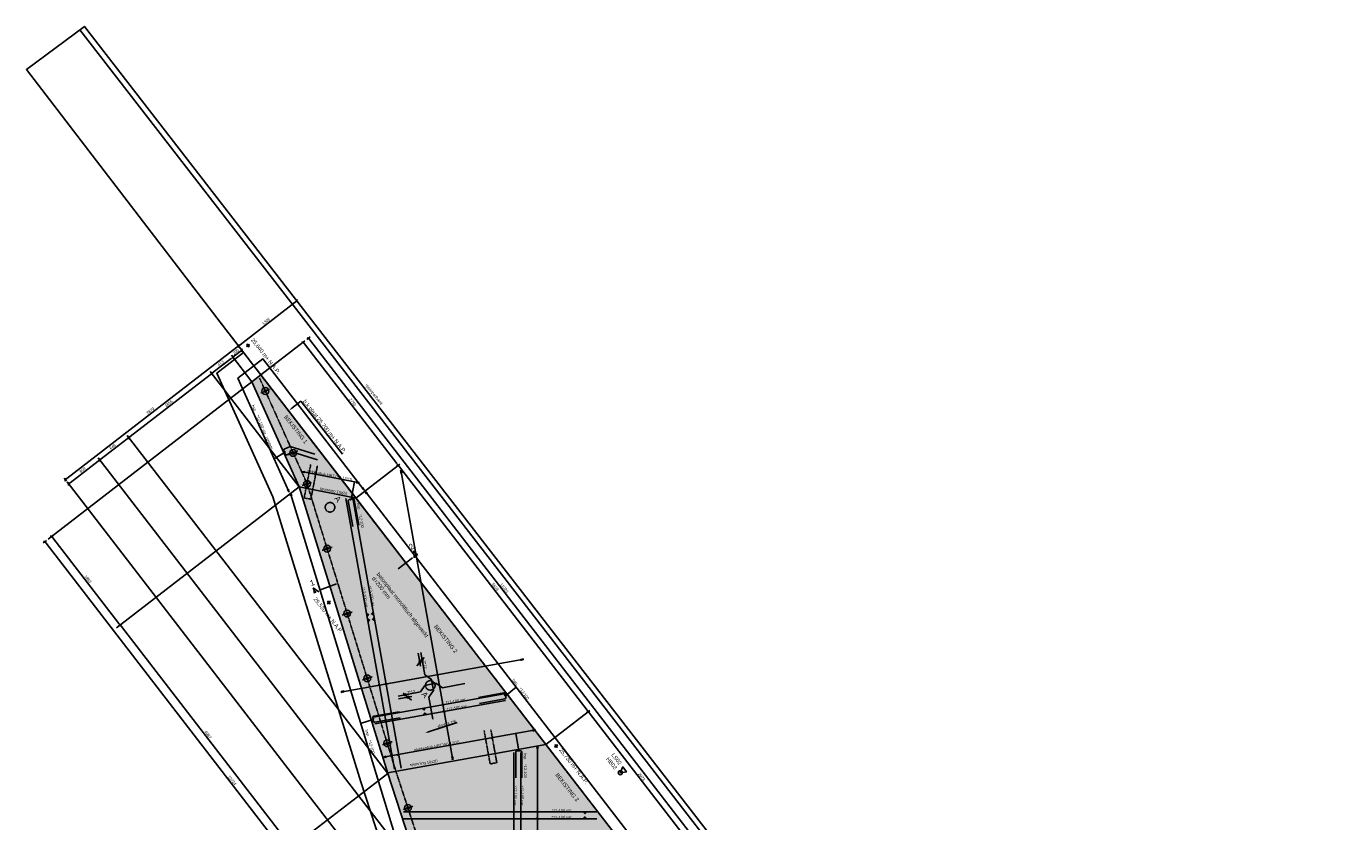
# Model space of a CAD drawing. Header units: millimetres. Extents: x -15755 to 202330, y -109616 to 54271.
# Tile 11 of 25: x 59826 to 83157, y -47623 to -33561. Entities that reach past the tile are written whole.
import ezdxf
from ezdxf import colors
from ezdxf.entities.mleader import LeaderData, LeaderLine
from ezdxf.math import Vec2, Vec3

# ---------------------------------------------------------------- set-up
doc = ezdxf.new("R2010")
doc.units = ezdxf.units.MM
doc.header["$LTSCALE"] = 0.5
for name, pattern in [('CENTER', [50.8, 31.75, -6.35, 6.35, -6.35]), ('CENTER2', [28.575, 19.05, -3.175, 3.175, -3.175]), ('HIDDEN', [9.525, 6.35, -3.175]), ('HIDDEN2', [4.7625, 3.175, -1.5875]), ('PHANTOM2', [31.75, 15.875, -3.175, 3.175, -3.175, 3.175, -3.175])]:
    doc.linetypes.add(name, pattern=pattern)
for name, color, linetype in [('alg-arcering-beton-grijs', 254, 'Continuous'), ('alg-arcering-beton-rood', 13, 'Continuous'), ('alg-maatlijn', 1, 'Continuous'), ('alg-maatlijnen', 252, 'Continuous'), ('alg-stramien', 1, 'CENTER2'), ('alg-tekst', 7, 'Continuous'), ('beton-aanzicht', 7, 'Continuous'), ('beton-hidden', 7, 'HIDDEN2'), ('leuning', 4, 'PHANTOM2'), ('MX-T0-DRSAANDUIDING', 6, 'CENTER'), ('mx-t4-detail-schema', 1, 'Continuous'), ('MX-T4-NET-BOVEN-SCHEMA', 1, 'Continuous'), ('staal-aanzicht', 7, 'Continuous'), ('stoeprand', 3, 'Continuous'), ('wap-balk-staaf', 6, 'Continuous'), ('wap-boven-net', 1, 'Continuous'), ('wap-stekkenbak', 1, 'HIDDEN')]:
    doc.layers.add(name, color=color, linetype=linetype)
doc.layers.add('Xref_Kadastraal$0$Perceelnummer', color=7, linetype='Continuous', lineweight=0)
doc.styles.add('arial', font='arial.ttf')
doc.styles.add('isor', font='arial.ttf')
doc.styles.add('Revittext_I', font='txt', dxfattribs={"height": 2.5})
doc.dimstyles.new('DIM_A_1', dxfattribs={"dimtxt": 2.5, "dimasz": 1.8, "dimexe": 2.5, "dimexo": 1.5, "dimgap": 1, "dimtad": 1, "dimdec": 0, "dimrnd": 0.5, "dimdsep": 46, "dimtxsty": 'arial', "dimblk1": 'MXT0MS3', "dimblk2": 'MXT0MS3', "dimsah": 1, "dimcen": 0.1, "dimse1": 1, "dimse2": 1, "dimclrd": 256, "dimclre": 256, "dimclrt": 7, "dimadec": 0, "dimazin": 0, "dimtfac": 1, "dimtdec": 0, "dimtix": 1, "dimtmove": 2, "dimatfit": 3, "dimldrblk": 'MXT0MS3', "dimfxl": 1, "dimtolj": 1, "dimtzin": 0, "dimarcsym": 0})

# ---------------------------------------------------------------- blocks, each defined once
blk = doc.blocks.new('sn-2')
at = {"layer": 'MX-T0-DRSAANDUIDING'}
for p, q in [((-7.1, 0), (14.5, 0)), ((13.5, 3.9), (9.9, -1)), ((13.5, -1), (13.5, 3.9))]:
    blk.add_line(p, q, dxfattribs=at)
at = {"layer": 'MX-T0-DRSAANDUIDING', "style": 'isor'}
blk.add_attdef('DSN', (12.3, 5.9), '', height=5, dxfattribs=at)
blk = doc.blocks.new('sn-1')
at = {"layer": 'MX-T0-DRSAANDUIDING'}
for p, q in [((7.4, 0), (-14.1, 0)), ((-13.2, -1), (-13.2, 3.9)), ((-13.2, 3.9), (-9.6, -1))]:
    blk.add_line(p, q, dxfattribs=at)
at = {"layer": 'MX-T0-DRSAANDUIDING', "style": 'isor'}
blk.add_attdef('DSN', (-14.3, 5.9), '', height=5, dxfattribs=at)
blk = doc.blocks.new('MXT0MS3')
for p, q in [((-1, 0), (0, 0)), ((0, 0), (-0.5, -0.5)), ((0, 1), (0, -1)), ((0, 0), (0.5, 0.5))]:
    blk.add_line(p, q)
blk = doc.blocks.new('*D160')
at = {"layer": 'alg-maatlijn', "lineweight": -2, "transparency": 16777216}
blk.add_line((64744, -39173), (66379, -41293), dxfattribs=at)
at = {"layer": 'Defpoints', "color": 0, "transparency": 16777216}
for p in [(64719, -39146), (66399, -41324), (66401, -41322)]:
    blk.add_point(p, dxfattribs=at)
at = {"layer": 'alg-maatlijn', "lineweight": -2, "transparency": 16777216, "xscale": 36, "yscale": 36, "zscale": 36}
for p, rotation in [((64722, -39144), 127.6490671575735), ((66401, -41322), 307.6490671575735)]:
    blk.add_blockref('MXT0MS3', p, dxfattribs=dict(at, rotation=rotation))
at = {"layer": 'alg-maatlijn', "color": 7, "transparency": 16777216, "insert": (65598, -40205), "char_height": 50, "attachment_point": 5, "rotation": 307.6491, "style": 'arial'}
blk.add_mtext('\\A1;2750', dxfattribs=at)
blk = doc.blocks.new('*D161')
at = {"layer": 'alg-maatlijn', "lineweight": -2, "transparency": 16777216}
blk.add_line((66423, -41350), (69741, -45650), dxfattribs=at)
at = {"layer": 'Defpoints', "color": 0, "transparency": 16777216}
for p in [(66399, -41324), (69761, -45680), (69763, -45679)]:
    blk.add_point(p, dxfattribs=at)
at = {"layer": 'alg-maatlijn', "lineweight": -2, "transparency": 16777216, "xscale": 36, "yscale": 36, "zscale": 36}
for p, rotation in [((66401, -41322), 127.6490671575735), ((69763, -45679), 307.6490671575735)]:
    blk.add_blockref('MXT0MS3', p, dxfattribs=dict(at, rotation=rotation))
at = {"layer": 'alg-maatlijn', "color": 7, "transparency": 16777216, "insert": (68118, -43472), "char_height": 50, "attachment_point": 5, "rotation": 307.6491, "style": 'arial'}
blk.add_mtext('\\A1;5503', dxfattribs=at)
blk = doc.blocks.new('*D162')
at = {"layer": 'alg-maatlijn', "lineweight": -2, "transparency": 16777216}
blk.add_line((69785, -45707), (71557, -48004), dxfattribs=at)
at = {"layer": 'Defpoints', "color": 0, "transparency": 16777216}
for p in [(69761, -45680), (71579, -48032), (71202, -48323)]:
    blk.add_point(p, dxfattribs=at)
at = {"layer": 'alg-maatlijn', "lineweight": -2, "transparency": 16777216, "xscale": 36, "yscale": 36, "zscale": 36}
for p, rotation in [((69763, -45679), 127.6490671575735), ((71579, -48032), 307.6490671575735)]:
    blk.add_blockref('MXT0MS3', p, dxfattribs=dict(at, rotation=rotation))
at = {"layer": 'alg-maatlijn', "color": 7, "transparency": 16777216, "insert": (70707, -46828), "char_height": 50, "attachment_point": 5, "rotation": 307.6491, "style": 'arial'}
blk.add_mtext('\\A1;2973', dxfattribs=at)
blk = doc.blocks.new('*D165')
at = {"layer": 'alg-maatlijn', "lineweight": -2, "transparency": 16777216}
blk.add_line((64836, -39102), (71649, -47933), dxfattribs=at)
at = {"layer": 'Defpoints', "color": 0, "transparency": 16777216}
for p in [(64172, -39568), (71671, -47961), (71029, -48456)]:
    blk.add_point(p, dxfattribs=at)
at = {"layer": 'alg-maatlijn', "lineweight": -2, "transparency": 16777216, "xscale": 36, "yscale": 36, "zscale": 36}
for p, rotation in [((64814, -39073), 127.6490671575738), ((71671, -47961), 307.6490671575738)]:
    blk.add_blockref('MXT0MS3', p, dxfattribs=dict(at, rotation=rotation))
at = {"layer": 'alg-maatlijn', "color": 7, "transparency": 16777216, "insert": (68278, -43490), "char_height": 50, "attachment_point": 5, "rotation": 307.6491, "style": 'arial'}
blk.add_mtext('\\A1;11226', dxfattribs=at)
blk = doc.blocks.new('*D166')
at = {"layer": 'alg-maatlijn', "lineweight": -2, "transparency": 16777216}
blk.add_line((60295, -42605), (61463, -44118), dxfattribs=at)
at = {"layer": 'Defpoints', "color": 0, "transparency": 16777216}
for p in [(60210, -42625), (61421, -44195), (61485, -44146)]:
    blk.add_point(p, dxfattribs=at)
at = {"layer": 'alg-maatlijn', "lineweight": -2, "transparency": 16777216, "xscale": 36, "yscale": 36, "zscale": 36}
for p, rotation in [((60273, -42576), 127.6490671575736), ((61485, -44146), 307.6490671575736)]:
    blk.add_blockref('MXT0MS3', p, dxfattribs=dict(at, rotation=rotation))
at = {"layer": 'alg-maatlijn', "color": 7, "transparency": 16777216, "insert": (60915, -43333), "char_height": 50, "attachment_point": 5, "rotation": 307.6491, "style": 'arial'}
blk.add_mtext('\\A1;1983', dxfattribs=at)
blk = doc.blocks.new('*D167')
at = {"layer": 'alg-maatlijn', "lineweight": -2, "transparency": 16777216}
blk.add_line((61506, -44175), (64496, -48050), dxfattribs=at)
at = {"layer": 'Defpoints', "color": 0, "transparency": 16777216}
for p in [(61421, -44195), (64518, -48079), (64518, -48079)]:
    blk.add_point(p, dxfattribs=at)
at = {"layer": 'alg-maatlijn', "lineweight": -2, "transparency": 16777216, "xscale": 36, "yscale": 36, "zscale": 36}
for p, rotation in [((61485, -44146), 127.6490671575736), ((64518, -48079), 307.6490671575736)]:
    blk.add_blockref('MXT0MS3', p, dxfattribs=dict(at, rotation=rotation))
at = {"layer": 'alg-maatlijn', "color": 7, "transparency": 16777216, "insert": (63037, -46085), "char_height": 50, "attachment_point": 5, "rotation": 307.6491, "style": 'arial'}
blk.add_mtext('\\A1;4967', dxfattribs=at)
blk = doc.blocks.new('*D185')
at = {"layer": 'alg-maatlijn', "lineweight": -2, "transparency": 16777216}
blk.add_line((66685, -51141), (60173, -42699), dxfattribs=at)
at = {"layer": 'Defpoints', "color": 0, "transparency": 16777216}
for p in [(60908, -42087), (60151, -42671), (67464, -50585)]:
    blk.add_point(p, dxfattribs=at)
at = {"layer": 'alg-maatlijn', "lineweight": -2, "transparency": 16777216, "xscale": 36, "yscale": 36, "zscale": 36}
for p, rotation in [((60151, -42671), 127.6490671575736), ((66707, -51169), 307.6490671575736)]:
    blk.add_blockref('MXT0MS3', p, dxfattribs=dict(at, rotation=rotation))
at = {"layer": 'alg-maatlijn', "color": 7, "transparency": 16777216, "insert": (63465, -46892), "char_height": 50, "attachment_point": 5, "rotation": 307.6491, "style": 'arial'}
blk.add_mtext('\\A1;10734', dxfattribs=at)
blk = doc.blocks.new('*D192')
at = {"layer": 'alg-maatlijn', "lineweight": -2, "transparency": 16777216}
blk.add_line((60601, -41630), (61094, -41250), dxfattribs=at)
at = {"layer": 'Defpoints', "color": 0, "transparency": 16777216}
for p in [(61122, -41228), (61308, -41470), (60759, -41894)]:
    blk.add_point(p, dxfattribs=at)
at = {"layer": 'alg-maatlijn', "lineweight": -2, "transparency": 16777216, "xscale": 36, "yscale": 36, "zscale": 36}
for p, rotation in [((61122, -41228), 37.64906715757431), ((60573, -41652), 217.6490671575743)]:
    blk.add_blockref('MXT0MS3', p, dxfattribs=dict(at, rotation=rotation))
at = {"layer": 'alg-maatlijn', "color": 7, "transparency": 16777216, "insert": (60820, -41404), "char_height": 50, "attachment_point": 5, "rotation": 37.6491, "style": 'arial'}
blk.add_mtext('\\A1;694', dxfattribs=at)
blk = doc.blocks.new('*D193')
at = {"layer": 'alg-maatlijn', "lineweight": -2, "transparency": 16777216}
blk.add_line((61151, -41206), (61607, -40855), dxfattribs=at)
at = {"layer": 'Defpoints', "color": 0, "transparency": 16777216}
for p in [(61636, -40833), (61636, -40833), (61308, -41470)]:
    blk.add_point(p, dxfattribs=at)
at = {"layer": 'alg-maatlijn', "lineweight": -2, "transparency": 16777216, "xscale": 36, "yscale": 36, "zscale": 36}
for p, rotation in [((61636, -40833), 37.64906715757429), ((61122, -41228), 217.6490671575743)]:
    blk.add_blockref('MXT0MS3', p, dxfattribs=dict(at, rotation=rotation))
at = {"layer": 'alg-maatlijn', "color": 7, "transparency": 16777216, "insert": (61351, -40994), "char_height": 50, "attachment_point": 5, "rotation": 37.6491, "style": 'arial'}
blk.add_mtext('\\A1;648', dxfattribs=at)
blk = doc.blocks.new('*D194')
at = {"layer": 'alg-maatlijn', "lineweight": -2, "transparency": 16777216}
blk.add_line((61664, -40811), (63075, -39722), dxfattribs=at)
at = {"layer": 'Defpoints', "color": 0, "transparency": 16777216}
for p in [(63104, -39700), (63104, -39700), (61636, -40833)]:
    blk.add_point(p, dxfattribs=at)
at = {"layer": 'alg-maatlijn', "lineweight": -2, "transparency": 16777216, "xscale": 36, "yscale": 36, "zscale": 36}
for p, rotation in [((63104, -39700), 37.64906715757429), ((61636, -40833), 217.6490671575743)]:
    blk.add_blockref('MXT0MS3', p, dxfattribs=dict(at, rotation=rotation))
at = {"layer": 'alg-maatlijn', "color": 7, "transparency": 16777216, "insert": (62342, -40230), "char_height": 50, "attachment_point": 5, "rotation": 37.6491, "style": 'arial'}
blk.add_mtext('\\A1;1855', dxfattribs=at)
blk = doc.blocks.new('*D195')
at = {"layer": 'alg-maatlijn', "lineweight": -2, "transparency": 16777216}
blk.add_line((63132, -39678), (63450, -39433), dxfattribs=at)
at = {"layer": 'Defpoints', "color": 0, "transparency": 16777216}
for p in [(63479, -39411), (63633, -39610), (63104, -39700)]:
    blk.add_point(p, dxfattribs=at)
at = {"layer": 'alg-maatlijn', "lineweight": -2, "transparency": 16777216, "xscale": 36, "yscale": 36, "zscale": 36}
for p, rotation in [((63479, -39411), 37.64906715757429), ((63104, -39700), 217.6490671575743)]:
    blk.add_blockref('MXT0MS3', p, dxfattribs=dict(at, rotation=rotation))
at = {"layer": 'alg-maatlijn', "color": 7, "transparency": 16777216, "insert": (63263, -39519), "char_height": 50, "attachment_point": 5, "rotation": 37.6491, "style": 'arial'}
blk.add_mtext('\\A1;473', dxfattribs=at)
blk = doc.blocks.new('*D196')
at = {"layer": 'alg-maatlijn', "lineweight": -2, "transparency": 16777216}
blk.add_line((63507, -39389), (63608, -39311), dxfattribs=at)
at = {"layer": 'Defpoints', "color": 0, "transparency": 16777216}
for p in [(63636, -39289), (63636, -39289), (63633, -39610)]:
    blk.add_point(p, dxfattribs=at)
at = {"layer": 'alg-maatlijn', "lineweight": -2, "transparency": 16777216, "xscale": 36, "yscale": 36, "zscale": 36}
for p, rotation in [((63479, -39411), 217.6490671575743), ((63636, -39289), 37.64906715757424)]:
    blk.add_blockref('MXT0MS3', p, dxfattribs=dict(at, rotation=rotation))
at = {"layer": 'alg-maatlijn', "color": 7, "transparency": 16777216, "insert": (63530, -39314), "char_height": 50, "attachment_point": 5, "rotation": 37.6491, "style": 'arial'}
blk.add_mtext('\\A1;200', dxfattribs=at)
blk = doc.blocks.new('*D197')
at = {"layer": 'alg-maatlijn', "lineweight": -2, "transparency": 16777216}
blk.add_line((60543, -41555), (63549, -39235), dxfattribs=at)
at = {"layer": 'Defpoints', "color": 0, "transparency": 16777216}
for p in [(63578, -39213), (63822, -39530), (60759, -41894)]:
    blk.add_point(p, dxfattribs=at)
at = {"layer": 'alg-maatlijn', "lineweight": -2, "transparency": 16777216, "xscale": 36, "yscale": 36, "zscale": 36}
for p, rotation in [((63578, -39213), 37.65236920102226), ((60514, -41577), 217.6523692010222)]:
    blk.add_blockref('MXT0MS3', p, dxfattribs=dict(at, rotation=rotation))
at = {"layer": 'alg-maatlijn', "color": 7, "transparency": 16777216, "insert": (62018, -40359), "char_height": 50, "attachment_point": 5, "rotation": 37.6524, "style": 'arial'}
blk.add_mtext('\\A1;3870', dxfattribs=at)
blk = doc.blocks.new('*D198')
at = {"layer": 'alg-maatlijn', "lineweight": -2, "transparency": 16777216}
blk.add_line((63606, -39191), (64581, -38436), dxfattribs=at)
at = {"layer": 'Defpoints', "color": 0, "transparency": 16777216}
for p in [(64609, -38414), (64610, -38414), (63578, -39213)]:
    blk.add_point(p, dxfattribs=at)
at = {"layer": 'alg-maatlijn', "lineweight": -2, "transparency": 16777216, "xscale": 36, "yscale": 36, "zscale": 36}
for p, rotation in [((64609, -38414), 37.7427453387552), ((63578, -39213), 217.7427453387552)]:
    blk.add_blockref('MXT0MS3', p, dxfattribs=dict(at, rotation=rotation))
at = {"layer": 'alg-maatlijn', "color": 7, "transparency": 16777216, "insert": (64066, -38777), "char_height": 50, "attachment_point": 5, "rotation": 37.7427, "style": 'arial'}
blk.add_mtext('\\A1;1305', dxfattribs=at)
blk = doc.blocks.new('gat')
at = {"layer": 'staal-aanzicht'}
for p, q in [((-18, 0), (18, 0)), ((0, 18), (0, -18))]:
    blk.add_line(p, q, dxfattribs=at)
blk.add_circle((0, 0), 9, dxfattribs=at)

msp = doc.modelspace()

# ---------------------------------------------------------------- hatches: boundary and pattern name
at = {"layer": 'alg-arcering-beton-grijs'}
h = msp.add_hatch(color=256, dxfattribs=at)
h.dxf.hatch_style = 1
h.paths.add_polyline_path([(63971.98, -39722.79), (63813.73, -39845.09), (64650.2, -41703.91), (65655.74, -41901.41), (65654.61, -41899.94)])
h.paths.add_polyline_path([(69014.82, -46258.12), (66212.99, -46761), (66215.5, -46769.15), (66818.56, -48612.06), (70828.83, -48610.88)])
edge = h.paths.add_edge_path()
edge.add_arc((68436.15, -53021.95), 350, 0, 360)
h.paths.add_polyline_path([(70074.5, -51666.94), (67464.18, -50585.07), (68219.11, -56430.68), (69898.15, -56956.38), (69238.65, -53634.96)])
at = {"layer": 'alg-arcering-beton-rood', "true_color": 0x8c4546}
h = msp.add_hatch(color=15, dxfattribs=at)
h.dxf.hatch_style = 1
h.paths.add_polyline_path([(65655.74, -41901.41), (64650.2, -41703.91), (66212.99, -46761), (69014.82, -46258.12)])

# ---------------------------------------------------------------- linework, layer by layer
for p, q in [((63774.4, -39182.17), (63717.66, -39226.49)), ((63723.87, -39175.96), (63768.2, -39232.7))]:
    msp.add_line(p, q)
msp.add_circle((63746.03, -39204.33), 18)
at = {"layer": 'alg-maatlijn'}
msp.add_lwpolyline([(70329.54, -46758.57), (70438.96, -46743.88), (70371.52, -46656.46)], close=True, dxfattribs=at)
msp.add_circle((70329.54, -46758.57), 35.77, dxfattribs=at)
at = {"layer": 'alg-maatlijnen'}
for p, q in [((63971.98, -39722.79), (64719.15, -39146.37)), ((63813.73, -39845.09), (63451.34, -39375.35)), ((60208.5, -42626.42), (63813.73, -39845.09)), ((64650.2, -41703.91), (63076.74, -39664.34)), ((66215.5, -46769.15), (61608.32, -40797.18)), ((66818.56, -48612.06), (61095.08, -41193.13)), ((65651.1, -41900.5), (66398.27, -41324.08)), ((67464.18, -50585.07), (60545.61, -41617.03)), ((61419.57, -44196.24), (64650.2, -41703.91)), ((69013.69, -46256.66), (69760.86, -45680.24)), ((64453.29, -48128.64), (66215.5, -46769.15))]:
    msp.add_line(p, q, dxfattribs=at)
at = {"layer": 'alg-stramien'}
msp.add_line((77865.22, -57732.78), (63194.5, -38716.18), dxfattribs=at)
at = {"layer": 'beton-aanzicht'}
for p, q in [((63813.73, -39845.09), (63971.98, -39722.79)), ((64650.2, -41703.91), (63813.73, -39845.09)), ((63971.98, -39722.79), (65654.61, -41899.94)), ((65655.74, -41901.41), (64650.2, -41703.91)), ((66215.5, -46769.15), (64650.2, -41703.91)), ((65654.61, -41899.94), (69013.69, -46256.66)), ((69014.82, -46258.12), (66212.99, -46761)), ((69013.69, -46256.66), (70828.86, -48610.88)), ((67464.18, -50585.07), (66215.5, -46769.15))]:
    msp.add_line(p, q, dxfattribs=at)
at = {"layer": 'beton-hidden'}
for centre in [(65195.63, -42065.13), (66969.14, -45214.12)]:
    msp.add_circle(centre, 84.5, dxfattribs=at)
at = {"layer": 'leuning'}
for p, q in [((63950.52, -39783.54), (64790.79, -41650.79)), ((63970.05, -40046.27), (64134.2, -39972.4)), ((64462.49, -41140.57), (64626.64, -41066.71)), ((64704.8, -41677.36), (64876.78, -41624.22)), ((64790.79, -41650.79), (66358.45, -46723.68)), ((65059.1, -42823.87), (65231.08, -42770.72)), ((65413.4, -43970.37), (65585.38, -43917.22)), ((65767.7, -45116.87), (65939.68, -45063.73)), ((66122.01, -46263.38), (66293.98, -46210.23)), ((66358.45, -46723.68), (67611.14, -50551.85)), ((66487.6, -47407.75), (66658.68, -47351.77))]:
    msp.add_line(p, q, dxfattribs=at)
at = {"layer": 'leuning', "linetype": 'Continuous'}
for centre, radius in [((64052.13, -40009.33), 60), ((64052.13, -40009.33), 21), ((64544.57, -41103.64), 60), ((64544.57, -41103.64), 21), ((64790.79, -41650.79), 60), ((64790.79, -41650.79), 21), ((65145.09, -42797.29), 60), ((65145.09, -42797.29), 21), ((65499.39, -43943.8), 60), ((65499.39, -43943.8), 21), ((65853.69, -45090.3), 60), ((65853.69, -45090.3), 21), ((66207.99, -46236.8), 60), ((66207.99, -46236.8), 21), ((66573.14, -47379.76), 60), ((66573.14, -47379.76), 21)]:
    msp.add_circle(centre, radius, dxfattribs=at)
at = {"layer": 'mx-t4-detail-schema'}
for p, q in [((64390.33, -41093.86), (64206.3, -41205.43)), ((64459.33, -41767.11), (64442.53, -41755)), ((64442.53, -41755), (64467.82, -41785.99)), ((64459.33, -41767.11), (64442.53, -41755)), ((64442.53, -41755), (64462.71, -41774.63)), ((64461.41, -41746.51), (64459.33, -41767.11)), ((64467.82, -41785.99), (64461.41, -41746.51)), ((64462.71, -41774.63), (64461.41, -41746.51)), ((65567.84, -41923.84), (65628.37, -41615.62)), ((65781.57, -41737.09), (65762.42, -41729.22)), ((65762.42, -41729.22), (65794.22, -41753.49)), ((65781.57, -41737.09), (65762.42, -41729.22)), ((65762.42, -41729.22), (65786.61, -41743.62)), ((65794.22, -41753.49), (65778.82, -41716.57)), ((65778.82, -41716.57), (65781.57, -41737.09)), ((65786.61, -41743.62), (65778.82, -41716.57)), ((65786.02, -41759.81), (65802.41, -41747.16)), ((65794.22, -41753.49), (65786.02, -41759.81)), ((65802.41, -41747.16), (65794.22, -41753.49)), ((64458.38, -41790.24), (64477.26, -41781.74)), ((64467.82, -41785.99), (64458.38, -41790.24)), ((64477.26, -41781.74), (64467.82, -41785.99)), ((68297.38, -45396.13), (68490, -45247.53)), ((65957.74, -45816.05), (65752.13, -45879.59)), ((68534.78, -46371.26), (68479.8, -46064.9))]:
    msp.add_line(p, q, dxfattribs=at)
for points in [[(65794.22, -41753.49), (64010.06, -39440.81), (63566.44, -39783.05), (64467.82, -41785.99)], [(64709.9, -41424.67), (64705.91, -41444.99), (64707.91, -41434.83), (64743.82, -41452.43), (64728.22, -41438.82), (64747.81, -41432.12), (64707.91, -41434.83), (64743.82, -41452.43), (64720.13, -41437.23), (64747.81, -41432.12), (64728.22, -41438.82), (64743.82, -41452.43), (64728.22, -41438.82), (65685.74, -41626.89), (65666.15, -41633.59), (65706.06, -41630.88), (65704.06, -41641.03), (65708.06, -41620.72), (65706.06, -41630.88), (65670.14, -41613.27), (65685.74, -41626.89), (65666.15, -41633.59), (65693.84, -41628.47), (65670.14, -41613.27)], [(66460.84, -41414.53), (66440.46, -41418.19), (66450.65, -41416.36), (66447.28, -41456.21), (66454.31, -41436.74), (66467.66, -41452.56), (66450.65, -41416.36), (66447.28, -41456.21), (66452.85, -41428.62), (66467.66, -41452.56), (66454.31, -41436.74), (66447.28, -41456.21), (66454.31, -41436.74), (67362.44, -46498.84), (67349.08, -46483.02), (67366.1, -46519.22), (67355.91, -46521.05), (67376.29, -46517.39), (67366.1, -46519.22), (67369.46, -46479.36), (67362.44, -46498.84), (67349.08, -46483.02), (67363.9, -46506.96), (67369.46, -46479.36)], [(64507.34, -41816.45), (64487.56, -41822.56), (64497.45, -41819.51), (64498.97, -41859.48), (64503.56, -41839.29), (64518.75, -41853.36), (64497.45, -41819.51), (64498.97, -41859.48), (64501.13, -41831.41), (64518.75, -41853.36), (64503.56, -41839.29), (64498.97, -41859.48), (64503.56, -41839.29), (66724.65, -49113.82), (66709.46, -49099.75), (66730.76, -49133.6), (66720.87, -49136.66), (66740.65, -49130.55), (66730.76, -49133.6), (66729.24, -49093.63), (66724.65, -49113.82), (66709.46, -49099.75), (66727.08, -49121.7), (66729.24, -49093.63)], [(70965.26, -48472.98), (70981.65, -48460.33), (70973.46, -48466.65), (70958.05, -48429.74), (70960.81, -48450.26), (70941.65, -48442.39), (70973.46, -48466.65), (70958.05, -48429.74), (70965.84, -48456.79), (70941.65, -48442.39), (70960.81, -48450.26), (70958.05, -48429.74), (70960.81, -48450.26), (65833.88, -41804.59), (65853.03, -41812.46), (65821.23, -41788.2), (65829.43, -41781.87), (65813.03, -41794.52), (65821.23, -41788.2), (65836.64, -41825.11), (65833.88, -41804.59), (65853.03, -41812.46), (65828.84, -41798.06), (65836.64, -41825.11)], [(68614.06, -44763.85), (68610.4, -44743.47), (68612.23, -44753.66), (68572.37, -44750.29), (68591.85, -44757.32), (68576.03, -44770.67), (68612.23, -44753.66), (68572.37, -44750.29), (68599.97, -44755.86), (68576.03, -44770.67), (68591.85, -44757.32), (68572.37, -44750.29), (68591.85, -44757.32), (65419.06, -45326.36), (65434.88, -45313), (65398.68, -45330.01), (65396.85, -45319.82), (65400.51, -45340.2), (65398.68, -45330.01), (65438.53, -45333.38), (65419.06, -45326.36), (65434.88, -45313), (65410.94, -45327.81), (65438.53, -45333.38)], [(66146.76, -46473.12), (66150.41, -46493.5), (66148.59, -46483.31), (66188.44, -46486.67), (66168.97, -46479.65), (66184.79, -46466.29), (66148.59, -46483.31), (66188.44, -46486.67), (66160.85, -46481.11), (66184.79, -46466.29), (66168.97, -46479.65), (66188.44, -46486.67), (66168.97, -46479.65), (68799.92, -46007.44), (68784.1, -46020.8), (68820.3, -46003.79), (68822.13, -46013.98), (68818.48, -45993.6), (68820.3, -46003.79), (68780.45, -46000.42), (68799.92, -46007.44), (68784.1, -46020.8), (68808.04, -46005.99), (68780.45, -46000.42)], [(68877.07, -48598.3), (68856.37, -48598.3), (68866.72, -48598.3), (68856.37, -48559.66), (68866.72, -48577.6), (68877.07, -48559.66), (68866.72, -48598.3), (68856.37, -48559.66), (68866.72, -48585.84), (68877.07, -48559.66), (68866.72, -48577.6), (68856.37, -48559.66), (68866.72, -48577.6), (68866.31, -46310.76), (68855.96, -46328.7), (68866.31, -46290.06), (68855.96, -46290.06), (68876.66, -46290.06), (68866.31, -46290.06), (68876.66, -46328.7), (68866.31, -46310.76), (68855.96, -46328.7), (68866.31, -46302.52), (68876.66, -46328.7)]]:
    msp.add_lwpolyline(points, dxfattribs=at)
at = {"layer": 'MX-T4-NET-BOVEN-SCHEMA'}
for p, q in [((64399.62, -41069.38), (64381.05, -41118.34)), ((64964.67, -41466.4), (64921.21, -41495.59)), ((65589.57, -41909.25), (65546.1, -41938.44)), ((66858.06, -44721.83), (66728.59, -44869.87)), ((66805.27, -44821.72), (66762.36, -44791.73)), ((66847.5, -44773.44), (66804.58, -44743.45)), ((66047.33, -45194.87), (66090.32, -45224.77)), ((66165.46, -45173.68), (66208.44, -45203.59)), ((66489.19, -45348.82), (66638.48, -45476.85)), ((66540.9, -45358.88), (66511.32, -45402.09)), ((66589.58, -45400.63), (66560.01, -45443.84)), ((68275.89, -45381.18), (68318.87, -45411.09)), ((67171.86, -45541.1), (67214.84, -45571)), ((67193.05, -45659.16), (67236.03, -45689.07)), ((65972.69, -45794.56), (65942.79, -45837.55)), ((68080.86, -46117.69), (68050.96, -46160.68)), ((66419.15, -46415.94), (66389.25, -46458.92)), ((66307.7, -46435.94), (66277.8, -46478.92)), ((68847.92, -47552.36), (68884.94, -47589.38)), ((68847.93, -47432.35), (68884.96, -47469.38))]:
    msp.add_line(p, q, dxfattribs=at)
for points in [[(65837.19, -43919.2), (65854.53, -44015.83), (65894.18, -43958.84), (65854.53, -44015.83)], [(65854.53, -44015.83), (65871.88, -44112.46), (65911.52, -44055.47), (65871.88, -44112.46)], [(65972.42, -43993.38), (65955.08, -43896.75), (65915.44, -43953.73), (65955.08, -43896.75)], [(65989.77, -44090.01), (65972.42, -43993.38), (65932.78, -44050.36), (65972.42, -43993.38)], [(66902.06, -45608.28), (66805.43, -45625.62), (66862.41, -45665.26), (66805.43, -45625.62)], [(66827.88, -45743.51), (66924.51, -45726.16), (66867.52, -45686.52), (66924.51, -45726.16)], [(69654.11, -47570.86), (69752.29, -47570.86), (69703.2, -47521.78), (69752.29, -47570.86)], [(69754.66, -47447.22), (69656.48, -47447.22), (69705.57, -47496.31), (69656.48, -47447.22)]]:
    msp.add_solid(points, dxfattribs=at)
at = {"layer": 'stoeprand', "flags": 128}
for points in [[(70828.86, -48610.88), (63194.5, -38716.18), (59825.81, -34325.93), (60852.97, -33561.19), (73823.75, -50317.57)], [(69647.74, -62393.47), (67729.28, -56541.56), (66974.33, -50695.82), (65739.01, -46920.72), (64181.6, -41880.99), (63195.93, -39690.64), (63666.03, -39327.32)]]:
    msp.add_lwpolyline(points, dxfattribs=at)
at = {"layer": 'stoeprand'}
msp.add_lwpolyline([(60773.9, -33622.4), (67259.29, -42000.59), (73744.73, -50378.85), (76544.07, -53981.87), (78946.25, -56626.22), (82160.88, -59512.38), (83977.85, -61317.61), (84953.72, -62454.45), (85776.13, -63511.45), (86599.97, -64570.29), (91295.94, -70621.43)], dxfattribs=at)
at = {"layer": 'wap-balk-staaf'}
for p, q in [((64926.52, -41126.9), (64492.74, -40988.47)), ((64537.13, -41087.11), (64972.27, -41224.92)), ((65476.27, -41908.32), (66335.68, -46696.62)), ((66453.8, -46675.42), (65597.3, -41903.35)), ((68276.51, -45361.59), (65965.3, -45776.41)), ((65986.5, -45894.52), (68297.71, -45479.71)), ((68447.95, -46401.29), (68447.95, -48568.4)), ((68567.96, -48568.6), (68567.96, -46401.29)), ((69914.57, -47450.86), (66497.14, -47450.86)), ((66497.14, -47570.87), (69914.57, -47570.87))]:
    msp.add_line(p, q, dxfattribs=at)
for points in [[(64492.74, -40988.47), (64386.38, -41036.34, 0.30817909), (64374.61, -41055.53, 0.0940312), (64376.35, -41062.78), (64404.32, -41124.94, 0.41421356), (64430.77, -41134.97), (64537.13, -41087.11)], [(65705.05, -42382.21), (65624.6, -41933.97, 0.30817909), (65608.84, -41917.9, 0.0940312), (65601.38, -41917.82), (65534.29, -41929.86, 0.41421356), (65518.14, -41953.08), (65598.85, -42402.8)], [(67819.91, -45426.89), (68268.14, -45346.44, -0.30817909), (68288.7, -45355.62, -0.0940312), (68291.36, -45362.59), (68303.4, -45429.68, -0.41421356), (68287.25, -45452.9), (67837.54, -45533.62)], [(66416.11, -45678.84), (65967.87, -45759.29, 0.30817909), (65951.8, -45775.05, 0.0940312), (65951.72, -45782.51), (65963.76, -45849.6, 0.41421356), (65986.98, -45865.75), (66436.7, -45785.04)], [(68588.87, -46846.66), (68588.87, -46391.26, 0.30817909), (68576.19, -46372.65, 0.0940312), (68568.87, -46371.26), (68500.7, -46371.26, 0.41421356), (68480.7, -46391.26), (68480.7, -46848.17)]]:
    msp.add_lwpolyline(points, format="xyb", dxfattribs=at)
for points in [[(66754.49, -44641.25), (66795.83, -44874.54)], [(66803.73, -44632.53), (66873.52, -45026.39), (66989.43, -45107.41), (67024.32, -45304.35), (66943.3, -45420.26), (67013.09, -45814.12)], [(66400.42, -45404.02), (66793.58, -45330.4), (66873.47, -45213.71), (67070.05, -45176.9), (67186.75, -45256.78), (67579.92, -45183.17)], [(66409.62, -45453.17), (66642.49, -45409.56)]]:
    msp.add_lwpolyline(points, dxfattribs=at)
at = {"layer": 'wap-stekkenbak'}
for points in [[(64854.11, -41310.64), (64738.56, -41898.94), (64856.31, -41922.07), (64971.86, -41333.76)], [(67921.29, -46012.7), (68027.2, -46602.82), (68145.32, -46581.62), (68039.4, -45991.5)]]:
    msp.add_lwpolyline(points, dxfattribs=at)

# ---------------------------------------------------------------- block references
at = {"xscale": 20, "yscale": 20, "zscale": 20}
for name, p, rotation, values in [('sn-2', (66515.13, -43064.64), 37.80387869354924, {'DSN': '2'}), ('sn-1', (65170.76, -43471.14), 20.41071270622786, {'DSN': '1'})]:
    msp.add_blockref(name, p, dxfattribs=dict(at, rotation=rotation)).add_auto_attribs(values)
at = {"xscale": 2, "yscale": 2, "zscale": 2, "rotation": 308.0000000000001}
for p in [(65174.78, -43749.62), (69194.04, -46286.62)]:
    msp.add_blockref('gat', p, dxfattribs=at)

# ---------------------------------------------------------------- texts
at = {"layer": 'alg-tekst', "attachment_point": 1, "style": 'arial'}
for s, insert, char_height, width, rotation in [('25,640 m+ N.A.P.', (63847.11, -39065.04), 70, 1738.3996, 308), ('BEKISTING 1', (64432.52, -40427.13), 70, 1171.3676, 308), ('sponning 10x20', (65020.75, -41704.05), 50, 713.5331, 348.76186), ('d=200 mm', (65985.76, -43282.54), 70, 1376.1622, 308), ('betonplaat monolitisch afgewerkt', (66068.63, -43207.7), 70, 1738.3996, 308), ('25,520 m+ N.A.P.', (64954.26, -43647.81), 70, 1738.3996, 308), ('BEKISTING 2', (67085.02, -44132.66), 70, 1171.3676, 308), ('25,730 m+ N.A.P.', (69298.5, -46316.83), 70, 1738.3996, 308), ('LS02\\PHB02', (70220.51, -46403.09), 70, 1171.3676, 308), ('sponning 10x20', (66604.35, -46594.24), 50, 719.6784, 8.148132), ('BEKISTING 3', (69231.72, -46756.75), 70, 1171.3676, 308)]:
    msp.add_mtext(s, dxfattribs=dict(at, insert=insert, char_height=char_height, width=width, rotation=rotation))
at = {"layer": 'wap-balk-staaf', "style": 'arial'}
for p in [(65265.02, -41913.85), (66806.59, -45372.45)]:
    msp.add_text('A', height=100, rotation=308, dxfattribs=at).set_placement(p)
at = {"layer": 'wap-boven-net', "color": 7, "char_height": 50, "width": 1041.5605, "attachment_point": 7, "line_spacing_factor": 0.931288, "style": 'Revittext_I'}
for s, insert, rotation in [('hsp.^I*12-100 var.  rondom', (63794.31, -40271.43), 293.549626), ('stekkenbak HBT150-12/15', (64777.66, -41444.03), 348.888051), ('hsp.^I*12-100', (65653.78, -41997.91), 280.397146), ('*12-100 var.', (65757.86, -43483.89), 280.397146), ('*12-100 var.', (65875.98, -43462.69), 280.397146), ('2*12', (66840.21, -44781.73), 280.047883), ('hsp.^I*12-100', (68403.97, -45130.18), 307.536623), ('2*12', (66565.18, -45368.12), 10.047883), ('*12-100 var.', (67245.43, -45547.84), 10.397146), ('*12-100 var.', (67266.64, -45665.96), 10.397146), ('hsp.^I*12-100', (65800.91, -46008.43), 286.586828), ('stekkenbak HBT150-12/15', (66682.33, -46383.02), 10.17513), ('hsp.^I*12-100', (68608.02, -46408.43), 270.222016), ('*12-100 var.', (68446.77, -46985.69), 270.222016), ('*12-100 var.', (68566.77, -46985.69), 270.222016), ('*12-100 var.', (69113.46, -47452.04), 0.222016), ('*12-100 var.', (69113.46, -47572.05), 0.222016)]:
    msp.add_mtext(s, dxfattribs=dict(at, insert=insert, rotation=rotation))
at = {"layer": 'Xref_Kadastraal$0$Perceelnummer', "color": 7, "linetype": 'Continuous', "lineweight": 0, "insert": (65802.96, -39918.07), "char_height": 50, "attachment_point": 7, "rotation": 308.753972, "line_spacing_factor": 0.8, "style": 'arial'}
msp.add_mtext('rijwielpadband', dxfattribs=at)

# ---------------------------------------------------------------- dimensions: what is measured, and where the dimension line sits
at = {"layer": 'alg-maatlijn'}
for p1, p2, distance, picture, middle in [((63577.75, -39212.9), (64609.58, -38414.18), 0.36, '*D198', (64065.56, -38777.24)), ((60758.96, -41893.58), (63822.39, -39529.97), 400.47, '*D197', (62018.22, -40358.65)), ((64172.28, -39568.26), (71029.16, -48456.35), 810.18, '*D165', (68278.24, -43489.62)), ((64719.15, -39146.37), (66398.84, -41323.64), 3.34, '*D160', (65597.69, -40205.15)), ((60758.96, -41893.58), (61308.43, -41469.68), 304.67, '*D192', (60819.79, -41404.36)), ((67464.18, -50585.07), (60908, -42086.77), 956.01, '*D185', (63465.21, -46892.06)), ((60209.95, -42625.3), (61421.02, -44195.13), 80.18, '*D166', (60915.03, -43333.42))]:
    dim = msp.add_aligned_dim(p1=p1, p2=p2, distance=distance, dimstyle='DIM_A_1', dxfattribs=at)
    dim.commit()
    dim.dimension.update_dxf_attribs({"geometry": picture, "text_midpoint": middle})
for base, p1, p2, angle, picture, middle in [((63478.59, -39410.68), (63103.99, -39699.67), (63632.53, -39610.22), 217.649067, '*D195', (63263.47, -39519.11)), ((63636.41, -39288.93), (63632.53, -39610.22), (63636.28, -39288.76), 217.649067, '*D196', (63529.69, -39313.75)), ((63103.99, -39699.67), (61635.57, -40832.51), (63103.99, -39699.67), 217.649067, '*D194', (62341.97, -40230.04)), ((61635.57, -40832.51), (61308.43, -41469.68), (61635.57, -40832.51), 217.649067, '*D193', (61351.14, -40994.44)), ((69762.86, -45678.7), (66398.84, -41323.64), (69760.86, -45680.24), 127.649067, '*D161', (68118.23, -43472.33)), ((64518.23, -48078.55), (61421.02, -44195.13), (64518.23, -48078.55), 127.649067, '*D167', (63037.42, -46084.54)), ((71578.67, -48032.42), (69760.86, -45680.24), (71202.44, -48322.67), 127.649067, '*D162', (70706.83, -46827.74))]:
    dim = msp.add_linear_dim(base=base, p1=p1, p2=p2, angle=angle, dimstyle='DIM_A_1', dxfattribs=at)
    dim.commit()
    dim.dimension.update_dxf_attribs({"geometry": picture, "text_midpoint": middle})

# ---------------------------------------------------------------- leaders
ml = msp.add_multileader_mtext('Standard')
ml.set_content('afschot 1%', color=7, style='arial')
ml.set_leader_properties(color=1)
ml.build(insert=Vec2(0, 0))
ml.multileader.update_dxf_attribs({"text_left_attachment_type": 5, "text_right_attachment_type": 6, "dogleg_length": 0.36, "arrow_head_size": 50, "scale": 20})
ctx = ml.context
ctx.base_point, ctx.scale, ctx.char_height, ctx.arrow_head_size, ctx.landing_gap_size, ctx.plane_origin, ctx.plane_x_axis, ctx.plane_y_axis = Vec3(67087.71, -45987.12), 20, 50, 50, 20, Vec3(66869.77, -46058.44), Vec3(0.95040981, 0.31100031), Vec3(-0.31100031, 0.95040981)
ctx.left_attachment, ctx.right_attachment = 5, 6
notes = []
notes.append((ctx, [(0, (1, 1, 0), (67080.87, -45989.36), (0.95040981, 0.31100031), 7.2, [(0, [(66869.77, -46058.44)], 0, [])])]))
ctx.mtext.insert, ctx.mtext.text_direction, ctx.mtext.rotation, ctx.mtext.flow_direction = Vec3(67087.79, -45923.07), Vec3(0.95040981, 0.31100031), 0.31624536, 5
ml = msp.add_multileader_mtext('Standard', dxfattribs=at)
ml.set_content('b.k plaat 25,700 m+ N.A.P.', color=7, style='arial')
ml.set_leader_properties(color=1)
ml.build(insert=Vec2(0, 0))
ml.multileader.update_dxf_attribs({"text_left_attachment_type": 5, "text_right_attachment_type": 6, "dogleg_length": 0.36, "arrow_head_size": 70, "scale": 20})
ctx = ml.context
ctx.base_point, ctx.scale, ctx.char_height, ctx.arrow_head_size, ctx.landing_gap_size, ctx.plane_origin, ctx.plane_x_axis, ctx.plane_y_axis = Vec3(64683.97, -40191.62), 20, 70, 70, 20, Vec3(64701.65, -39825.86), Vec3(0.6172314, -0.78678167), Vec3(0.78678167, 0.6172314)
ctx.left_attachment, ctx.right_attachment = 5, 6
notes.append((ctx, [(0, (1, 1, 0), (64679.52, -40185.95), (0.6172314, -0.78678167), 7.2, [(0, [(64465.71, -40357.64)], 0, [])])]))
ctx.mtext.insert, ctx.mtext.text_direction, ctx.mtext.rotation, ctx.mtext.flow_direction = Vec3(64766.9, -40151.98), Vec3(0.6172314, -0.78678167), 5.37760791, 5
for ctx, leaders in notes:
    for number, flags, end, landing, length, lines in leaders:
        leader = LeaderData()
        leader.index, (leader.has_last_leader_line, leader.has_dogleg_vector, leader.attachment_direction) = number, flags
        leader.last_leader_point, leader.dogleg_vector, leader.dogleg_length = Vec3(end), Vec3(landing), length
        for number, points, colour, breaks in lines:
            line = LeaderLine()
            line.index, line.vertices, line.color, line.breaks = number, Vec3.list(points), colors.encode_raw_color(colour), breaks
            leader.lines.append(line)
        ctx.leaders.append(leader)

doc.saveas('drawing.dxf')
